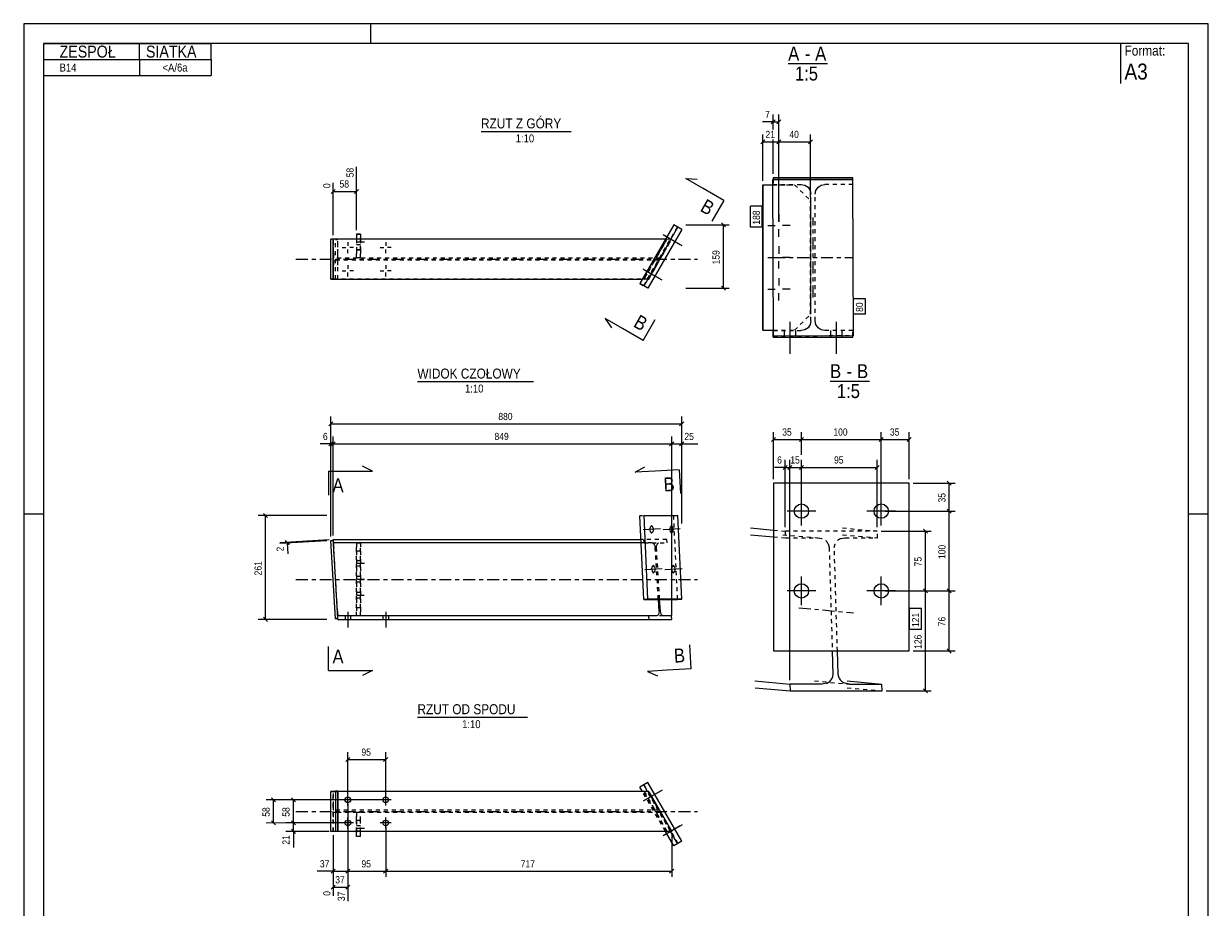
# Model space of a CAD drawing. Header units: millimetres. Extents: x 0 to 297, y 0 to 420.
# Tile 2 of 2: x 0 to 297, y 198 to 420. Entities that reach past the tile are written whole.
import ezdxf

# ---------------------------------------------------------------- set-up
doc = ezdxf.new("R2010")
doc.units = ezdxf.units.MM
for name, pattern in [('XKITLINE00', [0]), ('XKITLINE01', [4, 1, -1, 1, -1]), ('XKITLINE02', [4, 2, -2]), ('XKITLINE03', [6, 3, -1, 1, -1])]:
    doc.linetypes.add(name, pattern=pattern)
for name, color, linetype, lineweight in [('Arkusz rysunku', 3, 'Continuous', 0), ('Element', 2, 'Continuous', 0), ('Inny typ obiektu', 7, 'Continuous', 0), ('Przekrój', 7, 'Continuous', 0), ('Wymiar', 4, 'Continuous', 0), ('Znak elementu', 2, 'Continuous', 0), ('Śruba', 3, 'Continuous', 0)]:
    doc.layers.add(name, color=color, linetype=linetype, lineweight=lineweight)
doc.styles.add('ARIAL', font='ARIAL.TTF')

msp = doc.modelspace()

# ---------------------------------------------------------------- linework, layer by layer
at = {"layer": 'Arkusz rysunku', "linetype": 'XKITLINE00', "lineweight": 0}
for p, q in [((297, 420), (0, 420)), ((0, 420), (0, 0)), ((87, 415), (87, 420)), ((297, 0), (297, 420)), ((292, 415), (5, 415)), ((5, 415), (5, 5)), ((292, 5), (292, 415)), ((5, 297), (0, 297)), ((297, 297), (292, 297))]:
    msp.add_line(p, q, dxfattribs=at)
at = {"layer": 'Element', "linetype": 'XKITLINE00', "lineweight": 0}
for p, q in [((207.83, 381.02), (187.83, 380.95)), ((187.83, 380.88), (207.83, 380.95)), ((187.97, 341.67), (187.83, 380.95)), ((207.9, 381.38), (187.9, 381.38)), ((187.9, 381.38), (187.9, 380.95)), ((207.83, 380.95), (207.83, 381.02)), ((207.83, 380.95), (207.97, 341.74)), ((207.9, 379.68), (207.9, 381.38)), ((185.28, 379.62), (187.84, 379.62)), ((185.28, 379.62), (185.28, 343.14)), ((185.28, 343.14), (185.28, 379.62)), ((207.9, 379.68), (207.84, 379.68)), ((162.98, 369.58), (154.48, 354.85)), ((155.52, 354.25), (164.02, 368.98)), ((164.97, 368.43), (156.48, 353.7)), ((164.97, 368.43), (162.98, 369.58)), ((77.63, 365.99), (77.03, 365.99)), ((77.03, 355.99), (77.03, 365.99)), ((160.89, 365.96), (77.62, 365.96)), ((77.62, 355.96), (77.62, 365.96)), ((78.21, 365.96), (77.63, 365.99)), ((77.63, 365.99), (77.63, 365.96)), ((83.43, 367.27), (83.44, 367.27)), ((83.43, 367.27), (83.43, 365.96)), ((83.44, 367.27), (83.43, 367.27)), ((84.44, 367.27), (83.44, 367.27)), ((83.44, 367.27), (83.45, 365.96)), ((84.44, 367.27), (84.45, 365.96)), ((78.18, 355.92), (77.03, 355.99)), ((77.03, 355.99), (77.62, 355.99)), ((77.62, 355.96), (155.12, 355.96)), ((78.18, 355.92), (78.18, 355.96)), ((78.78, 355.92), (78.18, 355.92)), ((78.78, 355.92), (78.21, 355.96)), ((78.78, 355.92), (78.78, 355.96)), ((156.48, 353.7), (154.48, 354.85)), ((185.28, 343.14), (187.96, 343.14)), ((185.28, 343.14), (187.96, 343.14)), ((187.9, 343.08), (187.96, 343.08)), ((187.9, 341.38), (187.9, 343.08)), ((207.97, 341.74), (187.97, 341.67)), ((207.9, 341.38), (207.9, 341.74)), ((187.9, 341.38), (207.9, 341.38)), ((188, 304.79), (188, 262.73)), ((222, 304.79), (188, 304.79)), ((222, 262.73), (222, 304.79)), ((154.48, 296.65), (155.52, 296.71)), ((155.44, 275.65), (154.48, 296.65)), ((156.48, 275.71), (155.52, 296.71)), ((155.52, 296.71), (164.02, 296.71)), ((164.97, 275.71), (164.02, 296.71)), ((182.18, 293.58), (188, 293.05)), ((182.23, 291.88), (188, 291.35)), ((77.03, 290.44), (77.63, 290.48)), ((78.18, 270.84), (77.03, 290.44)), ((77.03, 290.41), (77.03, 290.44)), ((78.18, 270.81), (77.03, 290.41)), ((77.03, 290.41), (77.04, 290.41)), ((77.62, 290.66), (77.62, 290.66)), ((77.62, 290.66), (154.76, 290.66)), ((77.67, 289.81), (77.62, 290.66)), ((77.62, 290.66), (77.63, 290.48)), ((77.67, 289.81), (77.67, 289.81)), ((154.8, 289.81), (77.67, 289.81)), ((78.78, 270.87), (77.67, 289.81)), ((156.48, 275.71), (155.44, 275.65)), ((155.44, 275.65), (163.93, 275.65)), ((164.97, 275.71), (156.48, 275.71)), ((159.29, 272.71), (159.12, 275.65)), ((159.62, 272.71), (159.44, 275.65)), ((163.93, 275.65), (164.97, 275.71)), ((78.78, 270.87), (78.18, 270.84)), ((78.18, 270.81), (78.78, 270.84)), ((78.18, 270.84), (78.18, 270.81)), ((158.67, 271.51), (78.74, 271.51)), ((78.79, 270.66), (78.78, 270.87)), ((78.79, 270.66), (78.78, 270.87)), ((78.78, 270.84), (78.78, 270.87)), ((78.78, 270.84), (78.78, 270.87)), ((78.79, 270.66), (78.79, 270.66)), ((78.79, 270.66), (162.46, 270.66)), ((156.64, 271.51), (156.7, 270.66)), ((158.93, 271.6), (158.67, 271.51)), ((159.14, 271.86), (158.93, 271.6)), ((159.27, 272.25), (159.14, 271.86)), ((159.29, 272.71), (159.27, 272.25)), ((159.7, 272.25), (159.62, 272.71)), ((159.87, 271.86), (159.7, 272.25)), ((160.11, 271.6), (159.87, 271.86)), ((160.38, 271.51), (160.11, 271.6)), ((162.41, 271.51), (160.38, 271.51)), ((162.46, 270.66), (162.41, 271.51)), ((188, 262.73), (222, 262.73)), ((202.72, 262.73), (202.9, 256.84)), ((204.19, 256.84), (204.01, 262.73)), ((202.9, 256.84), (202.72, 255.92)), ((204.43, 255.92), (204.19, 256.84)), ((183.33, 255.23), (192.07, 254.43)), ((183.39, 253.53), (192.13, 252.73)), ((200.2, 254.43), (192.07, 254.43)), ((192.07, 254.43), (192.13, 252.73)), ((192.13, 252.73), (215.21, 252.73)), ((201.26, 254.62), (200.2, 254.43)), ((207.04, 254.43), (205.97, 254.62)), ((206.42, 255.23), (215.16, 254.43)), ((207.04, 254.43), (215.16, 254.43)), ((215.21, 252.73), (215.16, 254.43)), ((156.48, 229.76), (154.48, 228.61)), ((156.39, 227.51), (155.44, 229.16)), ((164.97, 215.04), (156.48, 229.76)), ((78.18, 227.54), (77.03, 227.47)), ((77.03, 217.47), (77.03, 227.47)), ((78.78, 227.54), (78.18, 227.54)), ((78.18, 227.54), (78.18, 217.54)), ((78.78, 217.54), (78.78, 227.54)), ((156.7, 227.51), (78.78, 227.51)), ((78.79, 227.51), (78.79, 217.51)), ((155.12, 227.51), (154.48, 228.61)), ((156.7, 227.51), (162.46, 217.51)), ((78.18, 217.54), (77.03, 217.47)), ((77.63, 217.47), (77.03, 217.47)), ((162.46, 217.51), (77.62, 217.51)), ((78.78, 217.54), (77.63, 217.47)), ((77.63, 217.47), (77.63, 217.51)), ((77.67, 217.51), (77.67, 217.51)), ((78.18, 217.54), (78.78, 217.54)), ((78.74, 217.51), (78.74, 217.54)), ((83.43, 216.2), (83.43, 217.51)), ((84.43, 216.2), (84.43, 217.51)), ((84.44, 216.2), (84.45, 217.51)), ((162.98, 213.89), (160.89, 217.51)), ((163.93, 214.44), (162.16, 217.51)), ((84.43, 216.2), (83.43, 216.2)), ((84.43, 216.2), (84.44, 216.2)), ((84.44, 216.2), (84.43, 216.2)), ((164.97, 215.04), (162.98, 213.89))]:
    msp.add_line(p, q, dxfattribs=at)
at = {"layer": 'Element', "linetype": 'XKITLINE01', "lineweight": 0}
for p, q in [((187.9, 380.95), (187.9, 379.68)), ((207.83, 380.95), (207.83, 381.02)), ((185.28, 379.62), (185.28, 379.62)), ((185.28, 379.62), (193.28, 379.62)), ((187.84, 379.62), (193.28, 379.62)), ((187.9, 379.68), (194.94, 379.68)), ((193.28, 379.62), (197.28, 375.62)), ((193.28, 379.62), (193.28, 379.62)), ((193.28, 379.62), (197.28, 375.62)), ((194.94, 379.68), (195.86, 379.5)), ((195.86, 379.5), (196.64, 378.98)), ((196.64, 378.98), (197.16, 378.2)), ((197.16, 378.2), (197.34, 377.28)), ((197.34, 345.48), (197.34, 377.28)), ((198.46, 377.28), (198.64, 378.2)), ((198.46, 345.48), (198.46, 377.28)), ((198.64, 378.2), (199.16, 378.98)), ((199.16, 378.98), (199.94, 379.5)), ((199.94, 379.5), (200.86, 379.68)), ((207.84, 379.68), (200.86, 379.68)), ((197.28, 347.14), (197.28, 375.62)), ((197.28, 375.62), (197.28, 375.62)), ((197.28, 375.62), (197.28, 347.14)), ((155.44, 354.3), (163.93, 369.03)), ((163.93, 369.03), (164.02, 368.98)), ((78.18, 365.92), (77.03, 365.99)), ((77.63, 365.96), (77.63, 355.99)), ((77.67, 362.44), (77.67, 365.96)), ((78.18, 365.92), (78.78, 365.92)), ((78.18, 355.96), (78.18, 365.92)), ((78.78, 365.92), (78.21, 365.96)), ((78.74, 362.44), (78.74, 365.96)), ((78.78, 355.96), (78.78, 365.92)), ((78.79, 355.96), (78.79, 365.96)), ((83.43, 365.96), (83.43, 363.27)), ((83.44, 367.27), (84.43, 367.27)), ((83.45, 365.96), (83.45, 363.27)), ((84.43, 363.27), (84.43, 367.27)), ((84.43, 367.27), (84.44, 367.27)), ((84.45, 365.96), (84.45, 363.27)), ((161.25, 365.96), (155.49, 355.96)), ((156.7, 355.96), (162.46, 365.96)), ((159.27, 362.44), (161.3, 365.96)), ((160.38, 362.44), (162.41, 365.96)), ((162.46, 365.96), (160.89, 365.96)), ((77.67, 362.44), (77.68, 361.98)), ((78.74, 361.98), (78.74, 362.44)), ((84.43, 363.27), (83.43, 363.27)), ((83.43, 363.27), (83.43, 361.27)), ((83.45, 363.27), (84.45, 363.27)), ((83.45, 361.27), (83.45, 363.27)), ((84.43, 361.27), (84.43, 363.27)), ((84.45, 363.27), (84.45, 361.27)), ((159.02, 361.98), (159.27, 362.44)), ((160.38, 362.44), (160.11, 361.98)), ((77.68, 359.93), (77.67, 359.48)), ((77.67, 355.96), (77.67, 359.48)), ((77.68, 361.98), (77.69, 361.59)), ((77.69, 360.32), (77.68, 359.93)), ((77.69, 361.59), (77.71, 361.33)), ((77.71, 360.58), (77.69, 360.32)), ((77.71, 361.33), (77.74, 361.24)), ((77.74, 360.68), (77.71, 360.58)), ((159.62, 361.24), (77.74, 361.24)), ((159.29, 360.68), (77.74, 360.68)), ((78.67, 361.24), (78.7, 361.33)), ((78.7, 360.58), (78.67, 360.68)), ((78.7, 361.33), (78.72, 361.59)), ((78.72, 360.32), (78.7, 360.58)), ((78.72, 361.59), (78.74, 361.98)), ((78.74, 359.93), (78.72, 360.32)), ((78.74, 359.48), (78.74, 359.93)), ((78.74, 355.96), (78.74, 359.48)), ((84.43, 361.27), (83.43, 361.27)), ((83.43, 361.27), (83.45, 361.27)), ((84.45, 361.27), (83.45, 361.27)), ((84.45, 361.27), (84.43, 361.27)), ((155.54, 355.96), (157.57, 359.48)), ((158.67, 359.48), (156.64, 355.96)), ((157.57, 359.48), (157.84, 359.93)), ((157.84, 359.93), (158.08, 360.32)), ((158.08, 360.32), (158.25, 360.58)), ((158.25, 360.58), (158.33, 360.68)), ((158.65, 361.24), (158.68, 361.33)), ((158.93, 359.93), (158.67, 359.48)), ((158.68, 361.33), (158.81, 361.59)), ((158.81, 361.59), (159.02, 361.98)), ((159.14, 360.32), (158.93, 359.93)), ((159.27, 360.58), (159.14, 360.32)), ((159.29, 360.68), (159.27, 360.58)), ((159.7, 361.33), (159.62, 361.24)), ((159.87, 361.59), (159.7, 361.33)), ((160.11, 361.98), (159.87, 361.59)), ((77.62, 355.99), (77.63, 355.99)), ((156.7, 355.96), (77.62, 355.96)), ((78.21, 355.96), (77.63, 355.99)), ((154.48, 354.85), (155.44, 354.3)), ((155.52, 354.25), (155.44, 354.3)), ((155.49, 355.96), (155.54, 355.96)), ((156.64, 355.96), (156.7, 355.96)), ((193.28, 343.14), (197.28, 347.14)), ((193.28, 343.14), (197.28, 347.14)), ((197.16, 344.56), (196.64, 343.78)), ((197.34, 345.48), (197.16, 344.56)), ((197.28, 347.14), (197.28, 347.14)), ((198.64, 344.56), (198.46, 345.48)), ((199.16, 343.78), (198.64, 344.56)), ((185.28, 343.14), (185.28, 343.14)), ((187.96, 343.14), (193.28, 343.14)), ((187.96, 343.14), (193.28, 343.14)), ((187.96, 343.08), (194.94, 343.08)), ((187.97, 341.74), (207.97, 341.81)), ((193.28, 343.14), (193.28, 343.14)), ((195.86, 343.26), (194.94, 343.08)), ((196.64, 343.78), (195.86, 343.26)), ((199.94, 343.26), (199.16, 343.78)), ((200.86, 343.08), (199.94, 343.26)), ((207.9, 343.08), (200.86, 343.08)), ((207.9, 341.74), (207.9, 343.08)), ((162.98, 296.65), (154.48, 296.65)), ((164.02, 296.71), (162.98, 296.65)), ((163.93, 275.71), (162.98, 296.65)), ((188, 293.05), (190.92, 292.79)), ((188, 291.35), (190.97, 291.09)), ((190.36, 291.88), (199.1, 291.09)), ((214.01, 292.79), (190.92, 292.79)), ((190.92, 292.79), (190.97, 291.09)), ((190.97, 291.09), (199.1, 291.09)), ((199.1, 291.09), (200.16, 290.9)), ((204.87, 290.9), (205.93, 291.09)), ((205.27, 293.58), (214.01, 292.79)), ((205.32, 291.88), (214.06, 291.09)), ((205.93, 291.09), (214.06, 291.09)), ((214.06, 291.09), (214.01, 292.79)), ((77.04, 290.41), (77.63, 290.44)), ((77.63, 290.48), (77.67, 289.81)), ((77.67, 289.81), (77.63, 290.48)), ((77.63, 290.48), (77.63, 290.44)), ((78.78, 270.87), (77.63, 290.44)), ((77.67, 289.81), (77.67, 289.81)), ((77.67, 289.81), (77.67, 289.81)), ((77.68, 289.72), (77.67, 289.81)), ((77.67, 289.81), (77.68, 289.72)), ((77.69, 289.46), (77.68, 289.72)), ((77.68, 289.72), (77.69, 289.46)), ((77.71, 289.07), (77.69, 289.46)), ((77.69, 289.46), (77.71, 289.07)), ((77.74, 288.61), (77.71, 289.07)), ((77.71, 289.07), (77.74, 288.61)), ((78.67, 272.71), (77.74, 288.61)), ((78.67, 272.71), (77.74, 288.61)), ((83.44, 289.78), (83.43, 271.54)), ((84.45, 289.78), (83.44, 289.78)), ((83.45, 287.78), (83.45, 289.78)), ((84.43, 271.54), (84.44, 289.78)), ((84.44, 289.78), (84.45, 289.78)), ((84.45, 289.78), (84.45, 287.78)), ((161.25, 290.66), (154.76, 290.66)), ((157.57, 289.81), (154.8, 289.81)), ((155.54, 289.81), (155.49, 290.66)), ((155.54, 289.81), (161.3, 289.81)), ((157.57, 289.81), (157.84, 289.72)), ((157.84, 289.72), (158.08, 289.46)), ((158.08, 289.46), (158.25, 289.07)), ((158.25, 289.07), (158.33, 288.61)), ((159.11, 275.71), (158.33, 288.61)), ((158.65, 288.61), (158.68, 289.07)), ((159.43, 275.71), (158.65, 288.61)), ((158.68, 289.07), (158.81, 289.46)), ((158.81, 289.46), (159.02, 289.72)), ((159.02, 289.72), (159.27, 289.81)), ((161.3, 289.81), (161.25, 290.66)), ((201.7, 289.6), (201.94, 288.68)), ((201.94, 288.68), (202.72, 262.73)), ((203.23, 288.68), (203.41, 289.6)), ((204.01, 262.73), (203.23, 288.68)), ((83.43, 273.54), (83.45, 287.78)), ((84.45, 287.78), (83.45, 287.78)), ((84.45, 287.78), (84.43, 273.54)), ((84.43, 273.54), (83.43, 273.54)), ((83.43, 271.54), (83.43, 273.54)), ((84.43, 273.54), (84.43, 271.54)), ((159.12, 275.65), (159.11, 275.71)), ((159.44, 275.65), (159.43, 275.71)), ((163.93, 275.65), (163.93, 275.71)), ((78.7, 272.25), (78.67, 272.71)), ((78.67, 272.71), (78.7, 272.25)), ((78.72, 271.86), (78.7, 272.25)), ((78.7, 272.25), (78.72, 271.86)), ((78.74, 271.6), (78.72, 271.86)), ((78.72, 271.86), (78.74, 271.6)), ((78.74, 271.51), (78.74, 271.6)), ((78.74, 271.6), (78.74, 271.51)), ((156.64, 271.51), (78.74, 271.51)), ((78.78, 270.87), (78.74, 271.51)), ((78.78, 270.87), (78.74, 271.51)), ((84.43, 271.54), (83.43, 271.54)), ((84.43, 271.54), (84.43, 271.54)), ((160.38, 271.51), (156.64, 271.51)), ((198.3, 255.23), (207.04, 254.43)), ((206.47, 253.53), (215.21, 252.73)), ((155.52, 229.21), (164.02, 214.49)), ((77.03, 227.47), (77.63, 227.47)), ((77.62, 227.51), (78.79, 227.51)), ((77.62, 217.51), (77.62, 227.51)), ((77.63, 227.47), (78.78, 227.54)), ((77.63, 217.51), (77.63, 227.47)), ((77.67, 223.99), (77.67, 227.51)), ((78.74, 223.99), (78.74, 227.51)), ((160.89, 217.51), (155.12, 227.51)), ((161.25, 217.51), (155.49, 227.51)), ((155.49, 227.51), (155.54, 227.51)), ((155.54, 227.51), (157.57, 223.99)), ((162.16, 217.51), (156.39, 227.51)), ((158.67, 223.99), (156.64, 227.51)), ((156.64, 227.51), (156.7, 227.51)), ((77.68, 223.53), (77.67, 223.99)), ((77.69, 223.14), (77.68, 223.53)), ((77.71, 222.88), (77.69, 223.14)), ((77.74, 222.79), (77.71, 222.88)), ((159.29, 222.79), (77.74, 222.79)), ((78.7, 222.88), (78.67, 222.79)), ((78.72, 223.14), (78.7, 222.88)), ((78.74, 223.53), (78.72, 223.14)), ((78.74, 223.99), (78.74, 223.53)), ((157.57, 223.99), (157.84, 223.53)), ((157.84, 223.53), (158.08, 223.14)), ((158.08, 223.14), (158.25, 222.88)), ((158.25, 222.88), (158.33, 222.79)), ((158.93, 223.53), (158.67, 223.99)), ((159.14, 223.14), (158.93, 223.53)), ((159.27, 222.88), (159.14, 223.14)), ((159.29, 222.79), (159.27, 222.88)), ((77.67, 221.03), (77.68, 221.49)), ((77.67, 217.51), (77.67, 221.03)), ((77.68, 221.49), (77.69, 221.88)), ((77.69, 221.88), (77.71, 222.14)), ((77.71, 222.14), (77.74, 222.23)), ((78.78, 222.23), (77.74, 222.23)), ((78.67, 222.23), (78.7, 222.14)), ((78.7, 222.14), (78.72, 221.88)), ((78.72, 221.88), (78.74, 221.49)), ((78.74, 221.49), (78.74, 221.03)), ((78.74, 217.54), (78.74, 221.03)), ((159.62, 222.23), (78.78, 222.23)), ((84.43, 222.2), (83.43, 222.2)), ((83.43, 220.2), (83.43, 222.2)), ((83.43, 222.2), (83.45, 222.2)), ((84.43, 220.2), (83.43, 220.2)), ((83.43, 217.51), (83.43, 220.2)), ((83.45, 220.2), (83.44, 216.2)), ((84.45, 222.2), (83.45, 222.2)), ((83.45, 222.2), (83.45, 220.2)), ((84.45, 220.2), (83.45, 220.2)), ((84.43, 220.2), (84.43, 222.2)), ((84.45, 222.2), (84.43, 222.2)), ((84.43, 217.51), (84.43, 220.2)), ((84.45, 220.2), (84.45, 222.2)), ((84.45, 217.51), (84.45, 220.2)), ((158.65, 222.23), (158.68, 222.14)), ((158.68, 222.14), (158.81, 221.88)), ((158.81, 221.88), (159.02, 221.49)), ((159.02, 221.49), (159.27, 221.03)), ((161.3, 217.51), (159.27, 221.03)), ((159.7, 222.14), (159.62, 222.23)), ((159.87, 221.88), (159.7, 222.14)), ((160.11, 221.49), (159.87, 221.88)), ((160.38, 221.03), (160.11, 221.49)), ((162.41, 217.51), (160.38, 221.03)), ((77.67, 217.51), (77.62, 217.51)), ((78.79, 217.51), (78.74, 217.51)), ((83.44, 216.2), (83.43, 216.2)), ((84.43, 216.2), (83.44, 216.2))]:
    msp.add_line(p, q, dxfattribs=at)
at = {"layer": 'Element', "linetype": 'XKITLINE03', "lineweight": 0}
for p, q in [((197.9, 351.38), (197.9, 371.38)), ((68.21, 360.96), (168.97, 360.96)), ((187.9, 361.38), (207.9, 361.38)), ((68.21, 280.66), (168.97, 280.66)), ((194.33, 273.55), (208.06, 272.31)), ((68.21, 222.51), (168.97, 222.51))]:
    msp.add_line(p, q, dxfattribs=at)
at = {"layer": 'Element', "linetype": 'XKITLINE01', "lineweight": 0}
for centre, radius, start, end in [((199.29, 288.31), 2.73, 28.1369, 71.4489), ((205.68, 288.53), 2.51, 108.7354, 154.65)]:
    msp.add_arc(centre, radius, start, end, dxfattribs=at)
at = {"layer": 'Element', "linetype": 'XKITLINE00', "lineweight": 0}
for centre, radius, start, end in [((200.45, 256.99), 2.51, 288.7354, 334.65), ((206.84, 257.21), 2.73, 208.1369, 251.4489)]:
    msp.add_arc(centre, radius, start, end, dxfattribs=at)
at = {"layer": 'Inny typ obiektu', "linetype": 'XKITLINE00', "lineweight": 0}
for p, q in [((5, 415), (47, 415)), ((5, 415), (5, 411)), ((29, 411), (29, 415)), ((47, 411), (47, 415)), ((275, 415), (275, 405)), ((5, 411), (47, 411)), ((5, 411), (5, 407)), ((29, 411), (29, 407)), ((47, 411), (47, 407)), ((191.67, 410), (201.55, 410)), ((5, 407), (47, 407)), ((114.66, 393), (137.25, 393)), ((98.71, 330.28), (127.78, 330.28)), ((202.18, 330.38), (212.06, 330.38)), ((98.72, 246.13), (126.32, 246.13))]:
    msp.add_line(p, q, dxfattribs=at)
at = {"layer": 'Przekrój', "linetype": 'XKITLINE00', "lineweight": 0}
for p, q in [((166.02, 381.17), (168.81, 381)), ((170.35, 378.67), (166.02, 381.17)), ((175.54, 375.67), (170.35, 378.67)), ((175.54, 375.67), (172.55, 370.48)), ((145.79, 346.11), (147.33, 343.77)), ((150.12, 343.61), (145.79, 346.11)), ((155.32, 340.61), (158.32, 345.81)), ((155.32, 340.61), (150.12, 343.61)), ((87.43, 307.78), (84.93, 309.03)), ((153.34, 307.52), (155.76, 308.92)), ((76.43, 307.78), (76.43, 301.78)), ((76.43, 307.78), (82.43, 307.78)), ((82.43, 307.78), (87.43, 307.78)), ((158.33, 307.82), (153.34, 307.52)), ((164.32, 308.18), (158.33, 307.82)), ((164.32, 308.18), (164.68, 302.19)), ((76.43, 257.84), (76.43, 263.84)), ((167.34, 258.28), (166.98, 264.27)), ((76.43, 257.84), (82.43, 257.84)), ((82.43, 257.84), (87.43, 257.84)), ((87.43, 257.84), (84.93, 256.59)), ((161.35, 257.92), (156.36, 257.62)), ((156.36, 257.62), (158.93, 256.52)), ((167.34, 258.28), (161.35, 257.92))]:
    msp.add_line(p, q, dxfattribs=at)
at = {"layer": 'Wymiar', "linetype": 'XKITLINE00', "lineweight": 0}
for p, q in [((187.9, 395.38), (185.21, 395.38)), ((187.9, 395.38), (185.21, 395.38)), ((188.41, 395.89), (187.39, 394.87)), ((187.9, 393.5), (187.9, 397.24)), ((187.9, 395.38), (189.33, 395.38)), ((189.84, 395.89), (188.82, 394.87)), ((189.33, 370.41), (189.33, 397.24)), ((185.28, 380.62), (185.28, 392.24)), ((189.33, 370.41), (189.33, 392.24)), ((189.33, 370.41), (189.33, 392.24)), ((197.28, 376.62), (197.28, 392.24)), ((185.79, 390.89), (184.77, 389.87)), ((185.28, 390.38), (189.33, 390.38)), ((187.9, 382.38), (187.9, 390.98)), ((189.84, 390.89), (188.82, 389.87)), ((189.84, 390.89), (188.82, 389.87)), ((189.33, 390.38), (197.28, 390.38)), ((197.79, 390.89), (196.77, 389.87)), ((83.43, 368.27), (83.43, 384.15)), ((78.13, 378.46), (77.11, 377.45)), ((77.62, 366.96), (77.62, 380.11)), ((77.62, 377.96), (83.43, 377.96)), ((83.93, 378.46), (82.92, 377.45)), ((165.97, 369.58), (176.88, 369.58)), ((174.93, 370.08), (175.95, 369.07)), ((175.44, 353.7), (175.44, 369.58)), ((165.97, 353.7), (176.88, 353.7)), ((174.93, 354.21), (175.95, 353.19)), ((77.03, 291.44), (77.03, 321.52)), ((164.97, 294.67), (164.97, 321.52)), ((77.54, 320.17), (76.52, 319.15)), ((77.03, 319.66), (164.97, 319.66)), ((165.48, 320.17), (164.46, 319.15)), ((77.54, 315.17), (76.52, 314.15)), ((77.03, 291.44), (77.03, 316.52)), ((78.13, 315.17), (77.11, 314.15)), ((78.13, 315.17), (77.11, 314.15)), ((77.62, 291.66), (77.62, 316.52)), ((77.62, 291.66), (77.62, 316.52)), ((162.97, 315.17), (161.95, 314.15)), ((162.97, 315.17), (161.95, 314.15)), ((162.46, 271.66), (162.46, 316.52)), ((162.46, 271.66), (162.46, 316.52)), ((165.48, 315.17), (164.46, 314.15)), ((164.97, 294.67), (164.97, 316.52)), ((188.51, 316.27), (187.49, 315.25)), ((188, 305.79), (188, 317.62)), ((188, 315.76), (195, 315.76)), ((195.51, 316.27), (194.49, 315.25)), ((195.51, 316.27), (194.49, 315.25)), ((195, 311.88), (195, 317.62)), ((195, 311.88), (195, 317.62)), ((195, 315.76), (215, 315.76)), ((215.51, 316.27), (214.49, 315.25)), ((215.51, 316.27), (214.49, 315.25)), ((215, 298.79), (215, 317.62)), ((215, 298.79), (215, 317.62)), ((215, 315.76), (222, 315.76)), ((222.51, 316.27), (221.49, 315.25)), ((222, 305.79), (222, 317.62)), ((77.03, 314.66), (74.35, 314.66)), ((77.03, 314.66), (74.35, 314.66)), ((77.03, 314.66), (77.62, 314.66)), ((77.62, 314.66), (162.46, 314.66)), ((162.46, 314.66), (164.97, 314.66)), ((164.97, 314.66), (168.99, 314.66)), ((164.97, 314.66), (168.99, 314.66)), ((191.43, 309.27), (190.41, 308.25)), ((190.92, 293.79), (190.92, 310.62)), ((192.58, 309.27), (191.57, 308.25)), ((192.58, 309.27), (191.57, 308.25)), ((192.07, 255.43), (192.07, 310.62)), ((192.07, 255.43), (192.07, 309.36)), ((195.51, 309.27), (194.49, 308.25)), ((195.51, 309.27), (194.49, 308.25)), ((195, 298.79), (195, 310.62)), ((195, 298.79), (195, 309.36)), ((195, 298.79), (195, 309.36)), ((195, 298.79), (195, 309.36)), ((214.51, 309.27), (213.5, 308.25)), ((214.01, 293.79), (214.01, 310.62)), ((190.92, 308.76), (188.23, 308.76)), ((190.92, 308.76), (188.23, 308.76)), ((190.92, 308.76), (192.07, 308.76)), ((192.07, 308.76), (195, 308.76)), ((195, 308.76), (214.01, 308.76)), ((223, 304.79), (233.51, 304.79)), ((231.56, 305.3), (232.57, 304.28)), ((232.07, 297.79), (232.07, 304.79)), ((60.11, 297.22), (61.13, 296.2)), ((216, 297.79), (233.51, 297.79)), ((216, 297.79), (233.51, 297.79)), ((231.56, 298.3), (232.57, 297.28)), ((231.56, 298.3), (232.57, 297.28)), ((232.07, 277.79), (232.07, 297.79)), ((76.03, 296.71), (58.76, 296.71)), ((60.62, 270.66), (60.62, 296.71)), ((215.01, 292.79), (227.51, 292.79)), ((225.56, 293.3), (226.57, 292.28)), ((226.07, 277.79), (226.07, 292.79)), ((76.62, 290.6), (64.2, 289.87)), ((76.04, 290.38), (64.21, 289.69)), ((65.52, 290.46), (66.59, 289.5)), ((65.53, 290.28), (66.6, 289.32)), ((66.07, 289.8), (66.06, 289.98)), ((66.07, 289.8), (66.22, 287.12)), ((66.07, 289.8), (66.22, 287.12)), ((216, 277.79), (233.51, 277.79)), ((216, 277.79), (233.51, 277.79)), ((216, 277.79), (227.51, 277.79)), ((216, 277.79), (227.51, 277.79)), ((225.56, 278.3), (226.57, 277.28)), ((225.56, 278.3), (226.57, 277.28)), ((226.07, 252.73), (226.07, 277.79)), ((231.56, 278.3), (232.57, 277.28)), ((231.56, 278.3), (232.57, 277.28)), ((232.07, 262.73), (232.07, 277.79)), ((76.03, 270.66), (58.76, 270.66)), ((60.11, 271.17), (61.13, 270.15)), ((223, 262.73), (233.51, 262.73)), ((231.56, 263.24), (232.57, 262.22)), ((216.21, 252.73), (227.51, 252.73)), ((225.56, 253.24), (226.57, 252.22)), ((81.77, 236.02), (80.75, 235)), ((81.26, 226.41), (81.26, 237.37)), ((81.26, 235.51), (90.76, 235.51)), ((91.27, 236.02), (90.25, 235)), ((90.76, 226.41), (90.76, 237.37)), ((62.11, 225.91), (63.13, 224.9)), ((67.11, 225.92), (68.13, 224.9)), ((80.26, 225.41), (60.76, 225.4)), ((62.62, 219.61), (62.62, 225.41)), ((89.76, 225.41), (65.76, 225.41)), ((67.62, 219.61), (67.62, 225.41)), ((81.26, 224.41), (81.26, 200.02)), ((81.26, 224.41), (81.26, 206.07)), ((81.26, 224.41), (81.26, 206.07)), ((62.11, 220.11), (63.13, 219.1)), ((67.11, 220.12), (68.13, 219.1)), ((67.11, 220.12), (68.13, 219.1)), ((80.26, 219.61), (60.76, 219.6)), ((80.26, 219.61), (65.76, 219.61)), ((80.26, 219.61), (65.76, 219.61)), ((76.62, 217.51), (65.76, 217.51)), ((67.11, 218.02), (68.13, 217)), ((67.62, 217.51), (67.62, 219.61)), ((67.62, 217.51), (67.62, 213.49)), ((67.62, 217.51), (67.62, 213.49)), ((90.76, 218.61), (90.76, 206.07)), ((90.76, 218.61), (90.76, 206.07)), ((77.62, 216.51), (77.62, 201.35)), ((77.62, 216.51), (77.62, 206.07)), ((162.46, 216.51), (162.46, 206.07)), ((78.13, 208.02), (77.11, 207)), ((81.77, 208.02), (80.75, 207)), ((81.77, 208.02), (80.75, 207)), ((91.27, 208.02), (90.25, 207)), ((91.27, 208.02), (90.25, 207)), ((162.97, 208.02), (161.95, 207)), ((77.62, 207.51), (73.6, 207.51)), ((77.62, 207.51), (73.6, 207.51)), ((77.62, 207.51), (81.26, 207.51)), ((81.26, 207.51), (90.76, 207.51)), ((90.76, 207.51), (162.46, 207.51)), ((78.13, 204.02), (77.11, 203)), ((77.62, 203.51), (81.26, 203.51)), ((81.77, 204.02), (80.75, 203))]:
    msp.add_line(p, q, dxfattribs=at)
at = {"layer": 'Znak elementu', "linetype": 'XKITLINE00', "lineweight": 0}
for p, q in [((182.18, 369.01), (182.18, 374.22)), ((185.18, 374.22), (182.18, 374.22)), ((185.18, 369.01), (185.18, 374.22)), ((185.18, 369.01), (182.18, 369.01)), ((211.04, 351.02), (208.04, 351.01)), ((208.05, 347.14), (208.04, 351.01)), ((211.05, 347.15), (211.04, 351.02)), ((211.05, 347.15), (208.05, 347.14)), ((222.1, 268.13), (222.1, 273.34)), ((225.1, 273.34), (222.1, 273.34)), ((225.1, 268.13), (225.1, 273.34)), ((225.1, 268.13), (222.1, 268.13))]:
    msp.add_line(p, q, dxfattribs=at)
at = {"layer": 'Śruba', "linetype": 'XKITLINE00', "lineweight": 0}
for p, q in [((189.33, 372.2), (189.33, 370.34)), ((186.53, 369.4), (188.39, 369.4)), ((189.33, 366.6), (189.33, 368.47)), ((192.13, 369.4), (190.26, 369.4)), ((164.62, 364.59), (160.29, 367.08)), ((165.07, 364.33), (160.75, 366.82)), ((79.86, 363.85), (80.8, 363.85)), ((81.26, 365.25), (81.26, 364.32)), ((81.26, 362.45), (81.26, 363.39)), ((82.66, 363.85), (81.73, 363.85)), ((89.36, 363.85), (90.3, 363.85)), ((90.76, 365.25), (90.76, 364.32)), ((90.76, 362.45), (90.76, 363.39)), ((92.16, 363.85), (91.23, 363.85)), ((189.33, 364.2), (189.33, 362.34)), ((81.26, 359.45), (81.26, 358.52)), ((90.76, 359.45), (90.76, 358.52)), ((186.53, 361.4), (188.39, 361.4)), ((189.33, 358.6), (189.33, 360.47)), ((192.13, 361.4), (190.26, 361.4)), ((79.86, 358.05), (80.79, 358.05)), ((81.26, 356.65), (81.26, 357.59)), ((82.66, 358.05), (81.73, 358.05)), ((89.36, 358.05), (90.29, 358.05)), ((90.76, 356.65), (90.76, 357.59)), ((92.16, 358.05), (91.23, 358.05)), ((159.62, 355.93), (155.3, 358.42)), ((160.08, 355.67), (155.75, 358.16)), ((189.33, 356.2), (189.33, 354.34)), ((186.53, 353.4), (188.39, 353.4)), ((189.33, 350.6), (189.33, 352.47)), ((192.13, 353.4), (190.26, 353.4)), ((192.1, 345.23), (192.1, 337.23)), ((192.11, 345.23), (192.11, 337.23)), ((203.7, 345.23), (203.7, 337.23)), ((203.71, 345.23), (203.71, 337.23)), ((190.7, 343.08), (190.7, 341.38)), ((190.7, 343.08), (190.7, 341.38)), ((193.5, 343.08), (193.5, 341.38)), ((193.51, 343.08), (193.51, 341.38)), ((202.3, 343.08), (202.3, 341.38)), ((202.3, 343.08), (202.3, 341.38)), ((205.1, 343.08), (205.1, 341.38)), ((205.11, 343.08), (205.11, 341.38)), ((195, 294.19), (195, 301.39)), ((215, 294.19), (215, 301.39)), ((198.6, 297.79), (191.4, 297.79)), ((218.6, 297.79), (211.4, 297.79)), ((157.38, 294.12), (157.05, 293.77)), ((157.51, 294.08), (157.38, 294.12)), ((157.77, 293.74), (157.51, 294.08)), ((162.37, 294.12), (162.05, 293.77)), ((162.51, 294.08), (162.37, 294.12)), ((162.77, 293.74), (162.51, 294.08)), ((159.62, 293.35), (155.3, 293.09)), ((157.05, 293.77), (156.98, 293.41)), ((156.98, 293.41), (156.99, 293.06)), ((156.99, 293.06), (157.09, 292.7)), ((157.09, 292.7), (157.35, 292.35)), ((157.35, 292.35), (157.48, 292.32)), ((157.48, 292.32), (157.81, 292.67)), ((157.87, 293.38), (157.77, 293.74)), ((157.81, 292.67), (157.88, 293.03)), ((157.88, 293.03), (157.87, 293.38)), ((164.62, 293.35), (160.29, 293.09)), ((162.05, 293.77), (161.98, 293.41)), ((161.98, 293.41), (161.99, 293.06)), ((161.99, 293.06), (162.08, 292.7)), ((162.08, 292.7), (162.35, 292.35)), ((162.35, 292.35), (162.48, 292.32)), ((162.48, 292.32), (162.81, 292.67)), ((162.86, 293.38), (162.77, 293.74)), ((162.81, 292.67), (162.87, 293.03)), ((162.87, 293.03), (162.86, 293.38)), ((160.08, 283.36), (155.75, 283.1)), ((157.5, 283.78), (157.44, 283.42)), ((157.44, 283.42), (157.45, 283.07)), ((157.45, 283.07), (157.54, 282.71)), ((157.83, 284.13), (157.5, 283.78)), ((157.54, 282.71), (157.81, 282.36)), ((157.81, 282.36), (157.94, 282.33)), ((157.96, 284.1), (157.83, 284.13)), ((157.94, 282.33), (158.26, 282.68)), ((158.23, 283.75), (157.96, 284.1)), ((158.32, 283.39), (158.23, 283.75)), ((158.26, 282.68), (158.33, 283.04)), ((158.33, 283.04), (158.32, 283.39)), ((165.07, 283.36), (160.75, 283.1)), ((162.5, 283.78), (162.43, 283.42)), ((162.43, 283.42), (162.44, 283.07)), ((162.44, 283.07), (162.54, 282.71)), ((162.83, 284.13), (162.5, 283.78)), ((162.54, 282.71), (162.8, 282.36)), ((162.8, 282.36), (162.93, 282.33)), ((162.96, 284.1), (162.83, 284.13)), ((162.93, 282.33), (163.26, 282.68)), ((163.22, 283.75), (162.96, 284.1)), ((163.32, 283.39), (163.22, 283.75)), ((163.26, 282.68), (163.33, 283.04)), ((163.33, 283.04), (163.32, 283.39)), ((195, 274.19), (195, 281.39)), ((215, 274.19), (215, 281.39)), ((198.6, 277.79), (191.4, 277.79)), ((218.6, 277.79), (211.4, 277.79)), ((80.56, 271.51), (80.56, 270.66)), ((80.56, 271.51), (80.56, 270.66)), ((81.26, 272.58), (81.26, 268.58)), ((81.26, 272.58), (81.26, 268.58)), ((81.96, 271.51), (81.96, 270.66)), ((81.96, 271.51), (81.96, 270.66)), ((90.06, 271.51), (90.06, 270.66)), ((90.06, 271.51), (90.06, 270.66)), ((90.76, 272.58), (90.76, 268.58)), ((90.76, 272.58), (90.76, 268.58)), ((91.46, 271.51), (91.46, 270.66)), ((91.46, 271.51), (91.46, 270.66)), ((81.26, 224.01), (81.26, 226.81)), ((90.76, 224.01), (90.76, 226.81)), ((159.62, 227.54), (155.3, 225.04)), ((160.08, 227.8), (155.75, 225.3)), ((82.66, 225.41), (79.86, 225.41)), ((92.16, 225.41), (89.36, 225.41)), ((81.26, 218.21), (81.26, 221.01)), ((90.76, 218.21), (90.76, 221.01)), ((82.66, 219.61), (79.86, 219.61)), ((92.16, 219.61), (89.36, 219.61)), ((164.62, 218.87), (160.29, 216.38)), ((165.07, 219.14), (160.75, 216.64))]:
    msp.add_line(p, q, dxfattribs=at)
at = {"layer": 'Śruba', "linetype": 'XKITLINE02', "lineweight": 0}
for p, q in [((84.43, 365.94), (83.43, 365.94)), ((84.44, 365.94), (83.44, 365.94)), ((84.44, 365.94), (83.44, 365.94)), ((85.4, 365.24), (81.9, 365.24)), ((85.41, 365.24), (81.91, 365.24)), ((85.41, 365.24), (81.91, 365.24)), ((84.43, 364.54), (83.43, 364.54)), ((84.44, 364.54), (83.44, 364.54)), ((84.44, 364.54), (83.44, 364.54)), ((84.44, 285.37), (83.44, 285.37)), ((85.41, 284.67), (81.91, 284.67)), ((84.44, 283.97), (83.44, 283.97)), ((85.41, 280.67), (81.91, 280.67)), ((84.44, 281.37), (83.44, 281.37)), ((84.44, 279.97), (83.44, 279.97)), ((85.4, 276.67), (81.9, 276.67)), ((84.43, 277.37), (83.43, 277.37)), ((84.43, 275.97), (83.43, 275.97)), ((85.4, 218.22), (81.9, 218.22)), ((85.41, 218.22), (81.91, 218.22)), ((85.41, 218.22), (81.91, 218.22)), ((84.43, 218.92), (83.43, 218.92)), ((84.43, 217.52), (83.43, 217.52)), ((84.44, 218.92), (83.44, 218.92)), ((84.44, 218.92), (83.44, 218.92)), ((84.44, 217.52), (83.44, 217.52)), ((84.44, 217.52), (83.44, 217.52))]:
    msp.add_line(p, q, dxfattribs=at)
at = {"layer": 'Śruba', "linetype": 'XKITLINE00', "lineweight": 0}
for centre, radius in [((195, 297.79), 1.8), ((215, 297.79), 1.8), ((195, 277.79), 1.8), ((215, 277.79), 1.8), ((81.26, 225.41), 0.7), ((90.76, 225.41), 0.7), ((81.26, 219.61), 0.7), ((90.76, 219.61), 0.7)]:
    msp.add_circle(centre, radius, dxfattribs=at)

# ---------------------------------------------------------------- texts
at = {"layer": 'Inny typ obiektu', "style": 'ARIAL', "width": 0.85}
for s, height, p in [('ZESPÓŁ', 3, (9, 411.5)), ('SIATKA', 3, (30.66, 411.5)), ('A', 3.5, (191.67, 410.75)), ('A', 3.5, (198.44, 410.75)), ('Format:', 2.5, (276, 412)), ('B14', 2, (9, 408)), ('<A/6a', 2, (34.81, 408)), ('-', 3.5, (195.84, 410.75)), ('A3', 4, (276, 406)), ('1:5', 3.5, (193.37, 405.75)), ('RZUT Z GÓRY', 2.5, (114.66, 393.75)), ('1:10', 2, (123.36, 390.25)), ('WIDOK CZOŁOWY', 2.5, (98.71, 331.03)), ('B', 3.5, (202.18, 331.13)), ('B', 3.5, (208.95, 331.13)), ('-', 3.5, (206.34, 331.13)), ('1:10', 2, (110.65, 327.53)), ('1:5', 3.5, (203.88, 326.13)), ('RZUT OD SPODU', 2.5, (98.72, 246.88)), ('1:10', 2, (109.92, 243.38))]:
    msp.add_text(s, height=height, dxfattribs=at).set_placement(p)
at = {"layer": 'Przekrój', "style": 'ARIAL', "width": 0.85}
for rotation, p in [(-29.9772, (169.36, 373.18)), (-29.9772, (152.63, 344.18)), (3.4607, (160.53, 302.69)), (3.4607, (163.13, 259.78))]:
    msp.add_text('B', height=3.5, rotation=rotation, dxfattribs=at).set_placement(p)
for p in [(77.43, 302.53), (77.43, 259.59)]:
    msp.add_text('A', height=3.5, dxfattribs=at).set_placement(p)
at = {"layer": 'Wymiar', "style": 'ARIAL', "width": 0.85}
for s, p in [('7', (185.89, 396.34)), ('21', (185.97, 391.34)), ('40', (191.97, 391.34)), ('58', (79.19, 378.92)), ('880', (119, 320.62)), ('35', (190.17, 316.72)), ('100', (203, 316.72)), ('35', (217.17, 316.72)), ('6', (75.02, 315.62)), ('849', (118.04, 315.62)), ('25', (165.65, 315.62)), ('6', (188.91, 309.72)), ('15', (192.2, 309.72)), ('95', (203.17, 309.72)), ('37', (74.27, 208.47)), ('95', (84.68, 208.47)), ('717', (124.61, 208.47)), ('37', (78.11, 204.47))]:
    msp.add_text(s, height=1.8, dxfattribs=at).set_placement(p)
for s, rotation, p in [('58', 90.0002, (82.71, 381.48)), ('0', 90.0002, (76.9, 378.78)), ('159', 90.0002, (174.48, 359.64)), ('35', 90.0002, (231.11, 299.95)), ('2', 93.3463, (65.23, 287.74)), ('100', 90.0002, (231.11, 285.78)), ('75', 90.0002, (225.11, 283.95)), ('261', 90.0002, (59.66, 281.68)), ('76', 90.0002, (231.11, 268.92)), ('126', 90.0002, (225.11, 263.26)), ('95', 0.0115, (84.68, 236.47)), ('58', 90.0117, (61.66, 221.17)), ('58', 90.0002, (66.66, 221.17)), ('21', 90.0002, (66.66, 214.16)), ('0', 90.0002, (76.9, 201.35)), ('37', 90.0002, (80.54, 200.02))]:
    msp.add_text(s, height=1.8, rotation=rotation, dxfattribs=at).set_placement(p)
at = {"layer": 'Znak elementu', "style": 'ARIAL', "width": 0.85}
for s, rotation, p in [('188', 90.0002, (184.58, 369.61)), ('80', 90.2007, (210.45, 347.75)), ('121', 90.0002, (224.5, 268.73))]:
    msp.add_text(s, height=1.8, rotation=rotation, dxfattribs=at).set_placement(p)

doc.saveas('drawing.dxf')
